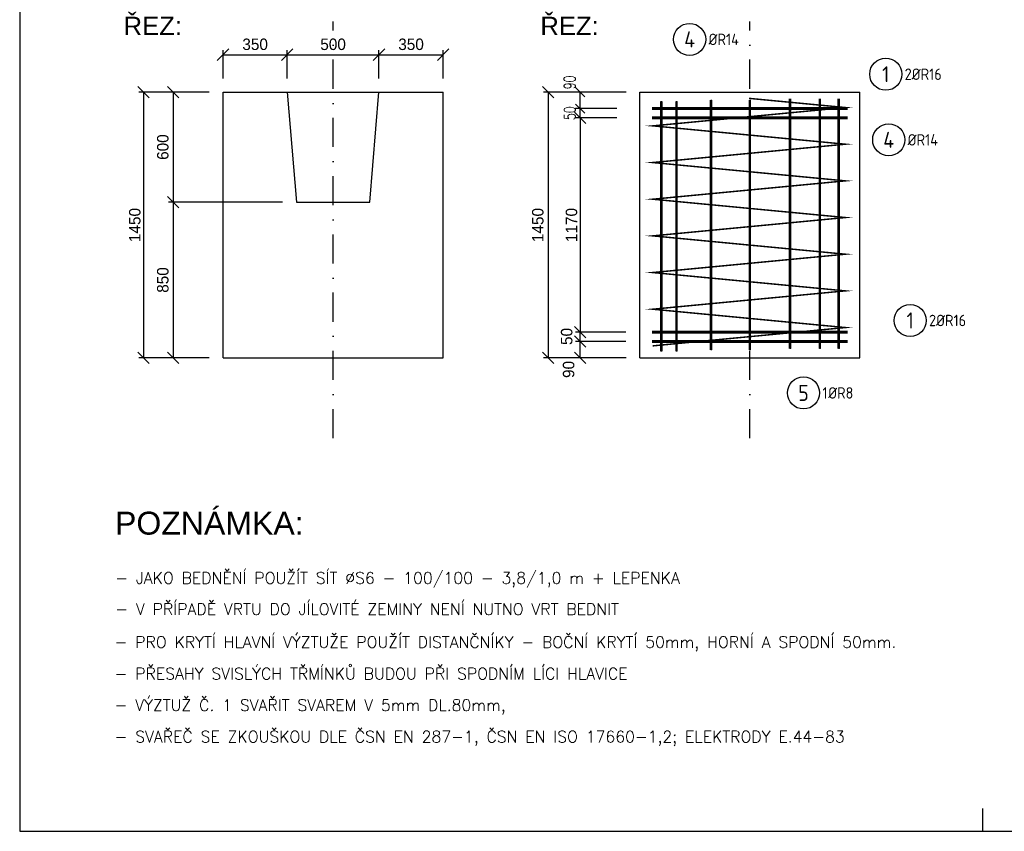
# Model space of a CAD drawing. Header units: millimetres. Extents: x 3999 to 14734, y -12994 to 4664.
# Tile 1 of 6: x 3999 to 9367, y -12994 to -8568. Entities that reach past the tile are written whole.
import ezdxf
from ezdxf.enums import TextEntityAlignment as Align

# ---------------------------------------------------------------- set-up
doc = ezdxf.new("R2010")
doc.units = ezdxf.units.MM
doc.header["$LTSCALE"] = 25
doc.linetypes.add('CERCHOVANA2', pattern=[12.7, 6.35, -3.175, 0, -3.175])
for name, color, linetype in [('CBMA0_12', 4, 'Continuous'), ('HLAVICE', 2, 'Continuous'), ('KOTY', 4, 'Continuous'), ('KOTY25', 7, 'Continuous'), ('MODUL', 1, 'CERCHOVANA2'), ('PILOTA', 4, 'Continuous'), ('TEXT05', 6, 'Continuous')]:
    doc.layers.add(name, color=color, linetype=linetype)
doc.styles.add('PAVLA', font='ARIAL.TTF')
doc.styles.add('RECOC_ISO9', font='ISO9.shx')
doc.styles.add('ROMANS', font='ROMANS.shx', dxfattribs={"width": 0.75})
doc.styles.add('SIMPLEX', font='simplex.shx', dxfattribs={"width": 0.7})
doc.dimstyles.new('CKB', dxfattribs={"dimtxt": 400, "dimasz": 400, "dimexe": 200, "dimexo": 2554.988846, "dimgap": 200, "dimtad": 1, "dimdec": 3, "dimrnd": 1, "dimzin": 0, "dimdsep": 46, "dimtxsty": 'SIMPLEX', "dimblk1": 'OBLIQUE', "dimblk2": 'OBLIQUE', "dimsah": 1, "dimcen": 90, "dimdle": 200, "dimclrd": 141, "dimclre": 141, "dimclrt": 141, "dimadec": 0, "dimazin": 0, "dimtfac": 1, "dimtdec": 3, "dimtix": 1, "dimtmove": 2, "dimatfit": 3, "dimldrblk": 'OBLIQUE', "dimfxl": 0, "dimtolj": 1, "dimtzin": 0, "dimarcsym": 0})
doc.dimstyles.new('ISO-25', dxfattribs={"dimtxt": 2.5, "dimasz": 2.5, "dimexe": 1.25, "dimexo": 0.625, "dimtad": 1, "dimtxsty": 'Standard', "dimcen": 2.5, "dimadec": 0, "dimazin": 0, "dimtfac": 1, "dimtmove": 0, "dimatfit": 3, "dimfxl": 0, "dimarcsym": 0})

# ---------------------------------------------------------------- blocks, each defined once
blk = doc.blocks.new('_Oblique')
at = {"color": 0, "linetype": 'ByBlock', "lineweight": -2}
blk.add_line((-0.5, -0.5), (0.5, 0.5), dxfattribs=at)
blk = doc.blocks.new('*D69')
at = {"layer": 'DEFPOINTS', "color": 0}
for p in [(5107.3, -8962.5), (4673.3, -10412.5), (5107.3, -10412.5)]:
    blk.add_point(p, dxfattribs=at)
at = {"layer": 'KOTY', "lineweight": -2}
for p, q in [((4982.3, -8962.5), (4648.3, -8962.5)), ((4673.3, -8962.5), (4673.3, -10412.5)), ((4982.3, -10412.5), (4648.3, -10412.5))]:
    blk.add_line(p, q, dxfattribs=at)
at = {"layer": 'KOTY', "lineweight": -2, "xscale": 62.5, "yscale": 62.5, "zscale": 62.5}
for p, rotation in [((4673.3, -8962.5), 90), ((4673.3, -10412.5), 270)]:
    blk.add_blockref('_Oblique', p, dxfattribs=dict(at, rotation=rotation))
at = {"layer": 'KOTY', "insert": (4626.4, -9687.5), "char_height": 62.5, "attachment_point": 5, "rotation": 90}
blk.add_mtext('1450', dxfattribs=at)
blk = doc.blocks.new('*D82')
at = {"layer": 'DEFPOINTS', "color": 0}
for p in [(5107.3, -8962.5), (4835.4, -9562.5), (5507.3, -9562.5)]:
    blk.add_point(p, dxfattribs=at)
at = {"layer": 'KOTY', "color": 0, "lineweight": -2}
for p, q in [((5032.3, -8962.5), (4810.4, -8962.5)), ((4835.4, -8962.5), (4835.4, -9562.5)), ((5432.3, -9562.5), (4810.4, -9562.5))]:
    blk.add_line(p, q, dxfattribs=at)
at = {"layer": 'KOTY', "color": 0, "lineweight": -2, "xscale": 62.5, "yscale": 62.5, "zscale": 62.5}
for p, rotation in [((4835.4, -8962.5), 90), ((4835.4, -9562.5), 270)]:
    blk.add_blockref('_Oblique', p, dxfattribs=dict(at, rotation=rotation))
at = {"layer": 'KOTY', "color": 0, "insert": (4779.2, -9262.5), "char_height": 62.5, "attachment_point": 5, "rotation": 90}
blk.add_mtext('600', dxfattribs=at)
blk = doc.blocks.new('*D81')
at = {"layer": 'DEFPOINTS', "color": 0}
for p in [(5507.3, -9562.5), (4835.4, -10412.5), (5107.3, -10412.5)]:
    blk.add_point(p, dxfattribs=at)
at = {"layer": 'KOTY', "color": 0, "lineweight": -2}
for p, q in [((5432.3, -9562.5), (4810.4, -9562.5)), ((4835.4, -9562.5), (4835.4, -10412.5)), ((5032.3, -10412.5), (4810.4, -10412.5))]:
    blk.add_line(p, q, dxfattribs=at)
at = {"layer": 'KOTY', "color": 0, "lineweight": -2, "xscale": 62.5, "yscale": 62.5, "zscale": 62.5}
for p, rotation in [((4835.4, -9562.5), 90), ((4835.4, -10412.5), 270)]:
    blk.add_blockref('_Oblique', p, dxfattribs=dict(at, rotation=rotation))
at = {"layer": 'KOTY', "color": 0, "insert": (4779.2, -9987.5), "char_height": 62.5, "attachment_point": 5, "rotation": 90}
blk.add_mtext('850', dxfattribs=at)
blk = doc.blocks.new('*D80')
at = {"layer": 'DEFPOINTS', "color": 0}
for p in [(5457.3, -8758.5), (5107.3, -8962.5), (5457.3, -8962.5)]:
    blk.add_point(p, dxfattribs=at)
at = {"layer": 'KOTY', "color": 0, "lineweight": -2}
for p, q in [((5107.3, -8887.5), (5107.3, -8733.5)), ((5457.3, -8887.5), (5457.3, -8733.5)), ((5107.3, -8758.5), (5457.3, -8758.5))]:
    blk.add_line(p, q, dxfattribs=at)
at = {"layer": 'KOTY', "color": 0, "lineweight": -2, "xscale": 62.5, "yscale": 62.5, "zscale": 62.5, "rotation": 180}
blk.add_blockref('_Oblique', (5107.3, -8758.5), dxfattribs=at)
at = {"layer": 'KOTY', "color": 0, "lineweight": -2, "xscale": 62.5, "yscale": 62.5, "zscale": 62.5}
blk.add_blockref('_Oblique', (5457.3, -8758.5), dxfattribs=at)
at = {"layer": 'KOTY', "color": 0, "insert": (5282.3, -8702.2), "char_height": 62.5, "attachment_point": 5}
blk.add_mtext('350', dxfattribs=at)
blk = doc.blocks.new('*D79')
at = {"layer": 'DEFPOINTS', "color": 0}
for p in [(5957.3, -8758.5), (5457.3, -8962.5), (5957.3, -8962.5)]:
    blk.add_point(p, dxfattribs=at)
at = {"layer": 'KOTY', "color": 0, "lineweight": -2}
for p, q in [((5457.3, -8887.5), (5457.3, -8733.5)), ((5957.3, -8887.5), (5957.3, -8733.5)), ((5457.3, -8758.5), (5957.3, -8758.5))]:
    blk.add_line(p, q, dxfattribs=at)
at = {"layer": 'KOTY', "color": 0, "lineweight": -2, "xscale": 62.5, "yscale": 62.5, "zscale": 62.5, "rotation": 180}
blk.add_blockref('_Oblique', (5457.3, -8758.5), dxfattribs=at)
at = {"layer": 'KOTY', "color": 0, "lineweight": -2, "xscale": 62.5, "yscale": 62.5, "zscale": 62.5}
blk.add_blockref('_Oblique', (5957.3, -8758.5), dxfattribs=at)
at = {"layer": 'KOTY', "color": 0, "insert": (5707.3, -8702.2), "char_height": 62.5, "attachment_point": 5}
blk.add_mtext('500', dxfattribs=at)
blk = doc.blocks.new('*D78')
at = {"layer": 'DEFPOINTS', "color": 0}
for p in [(6307.3, -8758.5), (5957.3, -8962.5), (6307.3, -8962.5)]:
    blk.add_point(p, dxfattribs=at)
at = {"layer": 'KOTY', "color": 0, "lineweight": -2}
for p, q in [((5957.3, -8887.5), (5957.3, -8733.5)), ((6307.3, -8887.5), (6307.3, -8733.5)), ((5957.3, -8758.5), (6307.3, -8758.5))]:
    blk.add_line(p, q, dxfattribs=at)
at = {"layer": 'KOTY', "color": 0, "lineweight": -2, "xscale": 62.5, "yscale": 62.5, "zscale": 62.5, "rotation": 180}
blk.add_blockref('_Oblique', (5957.3, -8758.5), dxfattribs=at)
at = {"layer": 'KOTY', "color": 0, "lineweight": -2, "xscale": 62.5, "yscale": 62.5, "zscale": 62.5}
blk.add_blockref('_Oblique', (6307.3, -8758.5), dxfattribs=at)
at = {"layer": 'KOTY', "color": 0, "insert": (6132.3, -8702.2), "char_height": 62.5, "attachment_point": 5}
blk.add_mtext('350', dxfattribs=at)
blk = doc.blocks.new('*U6', base_point=(15165.8, 4002.6))
at = {"color": 7}
blk.add_lwpolyline([(15841.9, 4131.6, 0, 0, 0), (15736, 4036.1, 25, 0, 0), (15698.8, 4002.6, 0, 0, 0)], format="xyseb", close=True, dxfattribs=at)
at = {"color": 200, "const_width": 16}
blk.add_lwpolyline([(14632.8, 4002.6), (15698.8, 4002.6)], dxfattribs=at)
at = {"color": 200}
blk.add_lwpolyline([(14632.8, 4002.6), (15698.8, 4002.6)], dxfattribs=at)
blk = doc.blocks.new('*U7', base_point=(15165.8, 3952.6))
at = {"color": 7}
blk.add_lwpolyline([(15849.3, 4124.3, 0, 0, 0), (15731.8, 3990.2, 25, 0, 0), (15698.8, 3952.6, 0, 0, 0)], format="xyseb", close=True, dxfattribs=at)
at = {"color": 200, "const_width": 16}
blk.add_lwpolyline([(14632.8, 3952.6), (15698.8, 3952.6)], dxfattribs=at)
at = {"color": 200}
blk.add_lwpolyline([(14632.8, 3952.6), (15698.8, 3952.6)], dxfattribs=at)
blk = doc.blocks.new('*U8', base_point=(15165.8, 4002.6))
at = {"color": 240}
blk.add_circle((15906.9, 4190.1), 87.5, dxfattribs=at)
for name, p in [('*U6', (15165.8, 4002.6)), ('*U7', (15165.8, 3952.6))]:
    blk.add_blockref(name, p)
at = {"color": 3, "style": 'RECOC_ISO9'}
blk.add_text('1', height=87.5, dxfattribs=at).set_placement((15906.9, 4190.1), align=Align.MIDDLE_CENTER)
at = {"style": 'RECOC_ISO9'}
blk.add_text('2%%cR16', height=62.5, dxfattribs=at).set_placement((16010.1, 4190.1), align=Align.MIDDLE_LEFT)
blk = doc.blocks.new('*D65')
at = {"layer": 'CBMA0_12', "color": 4, "lineweight": -2}
for p, q in [((7254.2, -8962.5), (7029.1, -8962.5)), ((7054.1, -9052.5), (7054.1, -8962.5)), ((7254.2, -9052.5), (7029.1, -9052.5))]:
    blk.add_line(p, q, dxfattribs=at)
at = {"layer": 'DEFPOINTS', "color": 0}
for p in [(7054.1, -8962.5), (7379.2, -8962.5), (7379.2, -9052.5)]:
    blk.add_point(p, dxfattribs=at)
at = {"layer": 'CBMA0_12', "color": 4, "lineweight": -2, "xscale": 50, "yscale": 50, "zscale": 50}
for p, rotation in [((7054.1, -8962.5), 90), ((7054.1, -9052.5), 270)]:
    blk.add_blockref('_Oblique', p, dxfattribs=dict(at, rotation=rotation))
at = {"layer": 'CBMA0_12', "color": 4, "insert": (6997.2, -8909.9), "char_height": 62.5, "attachment_point": 5, "rotation": 90, "style": 'SIMPLEX'}
blk.add_mtext('\\A1;90', dxfattribs=at)
blk = doc.blocks.new('*D64')
at = {"layer": 'CBMA0_12', "color": 4, "lineweight": -2}
for p, q in [((7054.1, -9052.5), (7054.1, -9002.5)), ((7254.2, -9052.5), (7029.1, -9052.5)), ((7054.1, -9102.5), (7054.1, -9052.5)), ((7254.2, -9102.5), (7029.1, -9102.5)), ((7054.1, -9102.5), (7054.1, -9152.5))]:
    blk.add_line(p, q, dxfattribs=at)
at = {"layer": 'DEFPOINTS', "color": 0}
for p in [(7054.1, -9052.5), (7379.2, -9052.5), (7379.2, -9102.5)]:
    blk.add_point(p, dxfattribs=at)
at = {"layer": 'CBMA0_12', "color": 4, "lineweight": -2, "xscale": 50, "yscale": 50, "zscale": 50}
for p, rotation in [((7054.1, -9052.5), 270), ((7054.1, -9102.5), 90)]:
    blk.add_blockref('_Oblique', p, dxfattribs=dict(at, rotation=rotation))
at = {"layer": 'CBMA0_12', "color": 4, "insert": (6997.8, -9077.5), "char_height": 62.5, "attachment_point": 5, "rotation": 90, "style": 'SIMPLEX'}
blk.add_mtext('\\A1;50', dxfattribs=at)
blk = doc.blocks.new('*U9', base_point=(15165.8, 2832.6))
at = {"color": 7}
blk.add_lwpolyline([(15953.8, 2880.8, 0, 0, 0), (15747.9, 2841.9, 25, 0, 0), (15698.8, 2832.6, 0, 0, 0)], format="xyseb", close=True, dxfattribs=at)
at = {"color": 200, "const_width": 16}
blk.add_lwpolyline([(14632.8, 2832.6), (15698.8, 2832.6)], dxfattribs=at)
at = {"color": 200}
blk.add_lwpolyline([(14632.8, 2832.6), (15698.8, 2832.6)], dxfattribs=at)
blk = doc.blocks.new('*U10', base_point=(15165.8, 2782.6))
at = {"color": 7}
blk.add_lwpolyline([(15956.8, 2869.2, 0, 0, 0), (15746.2, 2798.5, 25, 0, 0), (15698.8, 2782.6, 0, 0, 0)], format="xyseb", close=True, dxfattribs=at)
at = {"color": 200, "const_width": 16}
blk.add_lwpolyline([(14632.8, 2782.6), (15698.8, 2782.6)], dxfattribs=at)
at = {"color": 200}
blk.add_lwpolyline([(14632.8, 2782.6), (15698.8, 2782.6)], dxfattribs=at)
blk = doc.blocks.new('*U11', base_point=(15165.8, 2832.6))
at = {"color": 240}
blk.add_circle((16039.8, 2897), 87.5, dxfattribs=at)
for name, p in [('*U9', (15165.8, 2832.6)), ('*U10', (15165.8, 2782.6))]:
    blk.add_blockref(name, p)
at = {"color": 3, "style": 'RECOC_ISO9'}
blk.add_text('1', height=87.5, dxfattribs=at).set_placement((16039.8, 2897), align=Align.MIDDLE_CENTER)
at = {"style": 'RECOC_ISO9'}
blk.add_text('2%%cR16', height=62.5, dxfattribs=at).set_placement((16142.9, 2897), align=Align.MIDDLE_LEFT)
blk = doc.blocks.new('*D62')
at = {"layer": 'DEFPOINTS', "color": 0}
for p in [(7054.1, -10272.5), (7378.6, -10272.5), (7378.6, -10322.5)]:
    blk.add_point(p, dxfattribs=at)
at = {"layer": 'KOTY', "color": 0, "lineweight": -2}
for p, q in [((7303.6, -10272.5), (7029.1, -10272.5)), ((7054.1, -10322.5), (7054.1, -10272.5)), ((7303.6, -10322.5), (7029.1, -10322.5))]:
    blk.add_line(p, q, dxfattribs=at)
at = {"layer": 'KOTY', "color": 0, "lineweight": -2, "xscale": 62.5, "yscale": 62.5, "zscale": 62.5}
for p, rotation in [((7054.1, -10272.5), 90), ((7054.1, -10322.5), 270)]:
    blk.add_blockref('_Oblique', p, dxfattribs=dict(at, rotation=rotation))
at = {"layer": 'KOTY', "color": 0, "insert": (6981, -10295.4), "char_height": 62.5, "attachment_point": 5, "rotation": 90}
blk.add_mtext('50', dxfattribs=at)
blk = doc.blocks.new('*D61')
at = {"layer": 'DEFPOINTS', "color": 0}
for p in [(7054.1, -10322.5), (7378.6, -10322.5), (7378.6, -10412.5)]:
    blk.add_point(p, dxfattribs=at)
at = {"layer": 'KOTY', "color": 0, "lineweight": -2}
for p, q in [((7303.6, -10322.5), (7029.1, -10322.5)), ((7054.1, -10412.5), (7054.1, -10322.5)), ((7303.6, -10412.5), (7029.1, -10412.5))]:
    blk.add_line(p, q, dxfattribs=at)
at = {"layer": 'KOTY', "color": 0, "lineweight": -2, "xscale": 62.5, "yscale": 62.5, "zscale": 62.5}
for p, rotation in [((7054.1, -10322.5), 90), ((7054.1, -10412.5), 270)]:
    blk.add_blockref('_Oblique', p, dxfattribs=dict(at, rotation=rotation))
at = {"layer": 'KOTY', "color": 0, "insert": (6991.6, -10475.3), "char_height": 62.5, "attachment_point": 5, "rotation": 90}
blk.add_mtext('90', dxfattribs=at)
blk = doc.blocks.new('*D60')
at = {"layer": 'DEFPOINTS', "color": 0}
for p in [(7379.2, -8962.5), (6879.8, -10412.5), (7379.2, -10412.5)]:
    blk.add_point(p, dxfattribs=at)
at = {"layer": 'KOTY', "color": 0, "lineweight": -2}
for p, q in [((7304.2, -8962.5), (6854.8, -8962.5)), ((6879.8, -8962.5), (6879.8, -10412.5)), ((7304.2, -10412.5), (6854.8, -10412.5))]:
    blk.add_line(p, q, dxfattribs=at)
at = {"layer": 'KOTY', "color": 0, "lineweight": -2, "xscale": 62.5, "yscale": 62.5, "zscale": 62.5}
for p, rotation in [((6879.8, -8962.5), 90), ((6879.8, -10412.5), 270)]:
    blk.add_blockref('_Oblique', p, dxfattribs=dict(at, rotation=rotation))
at = {"layer": 'KOTY', "color": 0, "insert": (6823.5, -9687.5), "char_height": 62.5, "attachment_point": 5, "rotation": 90}
blk.add_mtext('1450', dxfattribs=at)
blk = doc.blocks.new('*D59')
at = {"layer": 'DEFPOINTS', "color": 0}
for p in [(7379.2, -9102.5), (7054.1, -10272.5), (7378.6, -10272.5)]:
    blk.add_point(p, dxfattribs=at)
at = {"layer": 'KOTY', "lineweight": -2}
for p, q in [((7254.2, -9102.5), (7029.1, -9102.5)), ((7054.1, -9102.5), (7054.1, -10272.5)), ((7253.6, -10272.5), (7029.1, -10272.5))]:
    blk.add_line(p, q, dxfattribs=at)
at = {"layer": 'KOTY', "lineweight": -2, "xscale": 62.5, "yscale": 62.5, "zscale": 62.5}
for p, rotation in [((7054.1, -9102.5), 90), ((7054.1, -10272.5), 270)]:
    blk.add_blockref('_Oblique', p, dxfattribs=dict(at, rotation=rotation))
at = {"layer": 'KOTY', "insert": (7007.2, -9687.5), "char_height": 62.5, "attachment_point": 5, "rotation": 90}
blk.add_mtext('1170', dxfattribs=at)
blk = doc.blocks.new('*U85', base_point=(7496.7, -9019.5))
at = {"color": 7}
blk.add_lwpolyline([(7614.7, -8754.6, 0, 0, 0), (7517.5, -8967.1, 25, 0, 0), (7496.7, -9012.5, 0, 0, 0)], format="xyseb", dxfattribs=at)
at = {"color": 200, "const_width": 14}
blk.add_lwpolyline([(7496.7, -9012.5), (7496.7, -10376.5)], dxfattribs=at)
at = {"color": 200}
blk.add_lwpolyline([(7496.7, -9012.5), (7496.7, -10376.5)], dxfattribs=at)
blk = doc.blocks.new('*U86', base_point=(7579.4, -9019.5))
at = {"color": 7}
blk.add_lwpolyline([(7632.9, -8760.6, 0, 0, 0), (7589.8, -8963.6, 25, 0, 0), (7579.4, -9012.5, 0, 0, 0)], format="xyseb", dxfattribs=at)
at = {"color": 200, "const_width": 14}
blk.add_lwpolyline([(7579.4, -9012.5), (7579.4, -10376.5)], dxfattribs=at)
at = {"color": 200}
blk.add_lwpolyline([(7579.4, -9012.5), (7579.4, -10376.5)], dxfattribs=at)
blk = doc.blocks.new('*U87', base_point=(7768, -9012.5))
at = {"color": 7}
blk.add_lwpolyline([(7680.2, -8757.5, 0, 0, 0), (7751.4, -8958.4, 25, 0, 0), (7768, -9005.5, 0, 0, 0)], format="xyseb", dxfattribs=at)
at = {"color": 200, "const_width": 14}
blk.add_lwpolyline([(7768, -9005.5), (7768, -10369.5)], dxfattribs=at)
at = {"color": 200}
blk.add_lwpolyline([(7768, -9005.5), (7768, -10369.5)], dxfattribs=at)
blk = doc.blocks.new('*U88', base_point=(7979.2, -9012.5))
at = {"color": 7}
blk.add_lwpolyline([(7712.7, -8737.1, 0, 0, 0), (7944, -8970, 25, 0, 0), (7979.2, -9005.5, 0, 0, 0)], format="xyseb", dxfattribs=at)
at = {"color": 200, "const_width": 14}
blk.add_lwpolyline([(7979.2, -9005.5), (7979.2, -10369.5)], dxfattribs=at)
at = {"color": 200}
blk.add_lwpolyline([(7979.2, -9005.5), (7979.2, -10369.5)], dxfattribs=at)
blk = doc.blocks.new('*U89', base_point=(7496.7, -9019.5))
at = {"color": 7}
blk.add_circle((7651, -8675), 87.5, dxfattribs=at)
for name, p in [('*U85', (7496.7, -9019.5)), ('*U86', (7579.4, -9019.5)), ('*U87', (7768, -9012.5)), ('*U88', (7979.2, -9012.5))]:
    blk.add_blockref(name, p)
at = {"color": 3, "style": 'RECOC_ISO9'}
blk.add_text('4', height=87.5, dxfattribs=at).set_placement((7651, -8675), align=Align.MIDDLE_CENTER)
at = {"style": 'RECOC_ISO9'}
blk.add_text('%%cR14', height=62.5, dxfattribs=at).set_placement((7754.2, -8675), align=Align.MIDDLE_LEFT)
blk = doc.blocks.new('*U90', base_point=(8198.3, -9005.5))
at = {"color": 200, "const_width": 14}
blk.add_lwpolyline([(8198.3, -8998.5), (8198.3, -10362.5)], dxfattribs=at)
at = {"color": 200}
blk.add_lwpolyline([(8198.3, -8998.5), (8198.3, -10362.5)], dxfattribs=at)
at = {"color": 7}
blk.add_lwpolyline([(8655.1, -9255.3, 0, 0, 0), (8244.8, -9418.1, 25, 0, 0), (8198.3, -9436.5, 0, 0, 0)], format="xyseb", dxfattribs=at)
blk = doc.blocks.new('*U91', base_point=(8360.8, -9005.5))
at = {"color": 200, "const_width": 14}
blk.add_lwpolyline([(8360.8, -8998.5), (8360.8, -10362.5)], dxfattribs=at)
at = {"color": 200}
blk.add_lwpolyline([(8360.8, -8998.5), (8360.8, -10362.5)], dxfattribs=at)
at = {"color": 7}
blk.add_lwpolyline([(8660.3, -9266.2, 0, 0, 0), (8404.2, -9411.8, 25, 0, 0), (8360.8, -9436.5, 0, 0, 0)], format="xyseb", dxfattribs=at)
blk = doc.blocks.new('*U92', base_point=(8463.6, -9005.5))
at = {"color": 200, "const_width": 14}
blk.add_lwpolyline([(8463.6, -8998.5), (8463.6, -10362.5)], dxfattribs=at)
at = {"color": 200}
blk.add_lwpolyline([(8463.6, -8998.5), (8463.6, -10362.5)], dxfattribs=at)
at = {"color": 7}
blk.add_lwpolyline([(8667.5, -9276.9, 0, 0, 0), (8502.9, -9405.7, 25, 0, 0), (8463.6, -9436.5, 0, 0, 0)], format="xyseb", dxfattribs=at)
blk = doc.blocks.new('*U93', base_point=(8198.3, -9005.5))
at = {"color": 7}
blk.add_circle((8736.4, -9223), 87.5, dxfattribs=at)
for name, p in [('*U90', (8198.3, -9005.5)), ('*U91', (8360.8, -9005.5)), ('*U92', (8463.6, -9005.5))]:
    blk.add_blockref(name, p)
at = {"color": 3, "style": 'RECOC_ISO9'}
blk.add_text('4', height=87.5, dxfattribs=at).set_placement((8736.4, -9223), align=Align.MIDDLE_CENTER)
at = {"style": 'RECOC_ISO9'}
blk.add_text('%%cR14', height=62.5, dxfattribs=at).set_placement((8839.5, -9223), align=Align.MIDDLE_LEFT)
blk = doc.blocks.new('*U104', base_point=(7450, -10346.7))
at = {"color": 200, "const_width": 8}
blk.add_lwpolyline([(7450, -10346.7), (8500, -10246.7), (7450, -10146.7), (8500, -10046.7), (7450, -9946.7), (8500, -9846.7), (7450, -9746.7), (8500, -9646.7), (7450, -9546.7), (8500, -9446.7), (7450, -9346.7), (8500, -9246.7), (7450, -9146.7), (8500, -9046.7), (7975, -8996.7)], dxfattribs=at)
at = {"color": 200}
blk.add_lwpolyline([(7450, -10346.7), (8500, -10246.7), (7450, -10146.7), (8500, -10046.7), (7450, -9946.7), (8500, -9846.7), (7450, -9746.7), (8500, -9646.7), (7450, -9546.7), (8500, -9446.7), (7450, -9346.7), (8500, -9246.7), (7450, -9146.7), (8500, -9046.7), (7975, -8996.7)], dxfattribs=at)
at = {"color": 7}
blk.add_lwpolyline([(8243, -10520.8, 0, 0, 0), (8151.3, -10259.1, 25, 0, 0), (8134.8, -10211.9, 0, 0, 0)], format="xyseb", dxfattribs=at)
at = {"color": 240}
blk.add_circle((8272, -10603.4), 87.5, dxfattribs=at)
at = {"color": 3, "style": 'RECOC_ISO9'}
blk.add_text('5', height=87.5, dxfattribs=at).set_placement((8272, -10603.4), align=Align.MIDDLE_CENTER)
at = {"style": 'RECOC_ISO9'}
for s, p in [('1', (8375.1, -10603.4)), ('%%cR8', (8406.3, -10603.4))]:
    blk.add_text(s, height=62.5, dxfattribs=at).set_placement(p, align=Align.MIDDLE_LEFT)

msp = doc.modelspace()

# ---------------------------------------------------------------- linework, layer by layer
msp.add_line((9248.728, -12994.465), (9248.728, -12869.777))
at = {"layer": 'HLAVICE'}
for p, q in [((5107.293, -10412.528), (5107.293, -8962.528)), ((5107.293, -8962.528), (6307.293, -8962.528)), ((5457.293, -8962.528), (5507.293, -9562.528)), ((5907.293, -9562.528), (5957.293, -8962.528)), ((6307.293, -10412.528), (6307.293, -8962.528)), ((7379.157, -8962.528), (8579.157, -8962.528)), ((7379.157, -10412.528), (7379.157, -8962.528)), ((8579.157, -10412.528), (8579.157, -8962.528)), ((5507.293, -9562.528), (5907.293, -9562.528)), ((5107.293, -10412.528), (6307.293, -10412.528)), ((7379.157, -10412.528), (8579.157, -10412.528))]:
    msp.add_line(p, q, dxfattribs=at)
at = {"layer": 'KOTY25', "linetype": 'Continuous'}
msp.add_lwpolyline([(3998.728, -12994.465), (14498.728, -12994.465), (14498.728, -5569.465), (3998.728, -5569.465)], close=True, dxfattribs=at)
at = {"layer": 'MODUL'}
for p, q in [((5707.293, -10849.95), (5707.293, -8577.57)), ((7979.157, -10849.95), (7979.157, -8577.57))]:
    msp.add_line(p, q, dxfattribs=at)

# ---------------------------------------------------------------- block references
at = {"layer": 'KOTY25'}
for name, p in [('*U89', (7496.744, -9019.528)), ('*U8', (7979.157, -9052.528)), ('*U104', (7449.97, -10346.721)), ('*U93', (8198.317, -9005.528)), ('*U11', (7979.157, -10272.528))]:
    msp.add_blockref(name, p, dxfattribs=at)

# ---------------------------------------------------------------- texts
at = {"layer": 'PILOTA', "style": 'ROMANS'}
for s, p in [('- JAKO BEDNĚNÍ POUŽÍT SÍT %%CS6 - 100/100 - 3,8/1,0 m + LEPENKA ', (4520.067, -11643.773)), ('- V PŘÍPADĚ VRTU DO JÍLOVITÉ ZEMINY NENÍ NUTNO VRT BEDNIT', (4520.067, -11814.108)), ('- PRO KRYTÍ HLAVNÍ VÝZTUŽE POUŽÍT DISTANČNÍKY - BOČNÍ KRYTÍ 50mm, HORNÍ A SPODNÍ 50mm.', (4516.108, -11993.713)), ('- PŘESAHY SVISLÝCH TŘMÍNKŮ BUDOU PŘI SPODNÍM LÍCI HLAVICE ', (4516.108, -12165.68)), ('- VÝZTUŽ Č. 1 SVAŘIT SVAREM V 5mm DL.80mm,', (4516.108, -12337.648)), ('- SVAŘEČ SE ZKOUŠKOU DLE ČSN EN 287-1, ČSN EN ISO 17660-1,2; ELEKTRODY E.44-83', (4516.108, -12509.615))]:
    msp.add_text(s, height=62.5, dxfattribs=at).set_placement(p)
at = {"layer": 'TEXT05', "color": 2, "style": 'PAVLA'}
for p in [(4565.157, -8651.62), (6837.334, -8651.62)]:
    msp.add_text('ŘEZ:', height=100, dxfattribs=at).set_placement(p)
at = {"layer": 'TEXT05', "style": 'PAVLA'}
msp.add_text('POZNÁMKA:', height=125, dxfattribs=at).set_placement((4518.36, -11376.091))

# ---------------------------------------------------------------- dimensions: what is measured, and where the dimension line sits
at = {"layer": 'CBMA0_12'}
dim = msp.add_linear_dim(base=(7054.098, -8962.528), p1=(7379.157, -9052.528), p2=(7379.157, -8962.528), angle=90, dimstyle='CKB', override={"dimscale": 25, "dimtxt": 2.5, "dimasz": 2, "dimexe": 1, "dimexo": 5, "dimgap": 1, "dimdec": 0, "dimblk1": 'OBLIQUE', "dimblk2": 'OBLIQUE', "dimdle": 0, "dimclrd": 4, "dimclre": 4, "dimclrt": 4}, dxfattribs=at)
dim.commit()
dim.dimension.update_dxf_attribs({"geometry": '*D65', "text_midpoint": (6997.163, -8909.858), "dimtype": 160})
dim = msp.add_linear_dim(base=(7054.098, -9052.528), p1=(7379.157, -9102.528), p2=(7379.157, -9052.528), angle=90, dimstyle='CKB', override={"dimscale": 25, "dimtxt": 2.5, "dimasz": 2, "dimexe": 1, "dimexo": 5, "dimgap": 1, "dimdec": 0, "dimblk1": 'OBLIQUE', "dimblk2": 'OBLIQUE', "dimdle": 0, "dimclrd": 4, "dimclre": 4, "dimclrt": 4}, dxfattribs=at)
dim.commit()
dim.dimension.update_dxf_attribs({"geometry": '*D64', "text_midpoint": (6997.848, -9077.528)})
at = {"layer": 'KOTY'}
for base, p1, p2, picture, middle in [((5457.293, -8758.456), (5107.293, -8962.528), (5457.293, -8962.528), '*D80', (5282.293, -8702.206)), ((5957.293, -8758.456), (5457.293, -8962.528), (5957.293, -8962.528), '*D79', (5707.293, -8702.206)), ((6307.293, -8758.456), (5957.293, -8962.528), (6307.293, -8962.528), '*D78', (6132.293, -8702.206))]:
    dim = msp.add_linear_dim(base=base, p1=p1, p2=p2, dimstyle='ISO-25', override={"dimscale": 25, "dimexe": 1, "dimexo": 3, "dimgap": 1, "dimdec": 0, "dimblk1": 'Oblique', "dimblk2": 'Oblique', "dimsah": 1, "dimtmove": 2}, dxfattribs=at)
    dim.commit()
    dim.dimension.update_dxf_attribs({"geometry": picture, "text_midpoint": middle})
for base, p1, p2, override, picture, middle in [((4673.305, -10412.528), (5107.293, -8962.528), (5107.293, -10412.528), {"dimscale": 25, "dimexe": 1, "dimexo": 5, "dimblk1": 'OBLIQUE', "dimblk2": 'OBLIQUE', "dimsah": 1, "dimclrd": 256, "dimclre": 256, "dimclrt": 256, "dimtfac": 25, "dimtmove": 2}, '*D69', (4626.43, -9687.528)), ((4835.432, -9562.528), (5107.293, -8962.528), (5507.293, -9562.528), {"dimscale": 25, "dimexe": 1, "dimexo": 3, "dimgap": 1, "dimdec": 0, "dimblk1": 'Oblique', "dimblk2": 'Oblique', "dimsah": 1, "dimtmove": 2}, '*D82', (4779.182, -9262.528)), ((6879.771, -10412.528), (7379.157, -8962.528), (7379.157, -10412.528), {"dimscale": 25, "dimexe": 1, "dimexo": 3, "dimgap": 1, "dimdec": 0, "dimlunit": 2, "dimblk1": 'OBLIQUE', "dimblk2": 'OBLIQUE', "dimsah": 1, "dimtmove": 2}, '*D60', (6823.521, -9687.528)), ((7054.098, -10272.528), (7379.157, -9102.528), (7378.553, -10272.528), {"dimscale": 25, "dimexe": 1, "dimexo": 5, "dimblk1": 'OBLIQUE', "dimblk2": 'OBLIQUE', "dimsah": 1, "dimclrd": 256, "dimclre": 256, "dimclrt": 256, "dimtfac": 25, "dimtmove": 2}, '*D59', (7007.223, -9687.528)), ((4835.432, -10412.528), (5507.293, -9562.528), (5107.293, -10412.528), {"dimscale": 25, "dimexe": 1, "dimexo": 3, "dimgap": 1, "dimdec": 0, "dimblk1": 'Oblique', "dimblk2": 'Oblique', "dimsah": 1, "dimtmove": 2}, '*D81', (4779.182, -9987.528))]:
    dim = msp.add_linear_dim(base=base, p1=p1, p2=p2, angle=90, dimstyle='ISO-25', override=override, dxfattribs=at)
    dim.commit()
    dim.dimension.update_dxf_attribs({"geometry": picture, "text_midpoint": middle})
for base, p1, p2, picture, middle in [((7054.098, -10272.528), (7378.553, -10322.528), (7378.553, -10272.528), '*D62', (6981.036, -10295.423)), ((7054.098, -10322.528), (7378.553, -10412.528), (7378.553, -10322.528), '*D61', (6991.583, -10475.337))]:
    dim = msp.add_linear_dim(base=base, p1=p1, p2=p2, angle=90, dimstyle='ISO-25', override={"dimscale": 25, "dimexe": 1, "dimexo": 3, "dimgap": 1, "dimdec": 0, "dimlunit": 2, "dimblk1": 'OBLIQUE', "dimblk2": 'OBLIQUE', "dimsah": 1, "dimtmove": 2}, dxfattribs=at)
    dim.commit()
    dim.dimension.update_dxf_attribs({"geometry": picture, "text_midpoint": middle, "dimtype": 160})

doc.saveas('drawing.dxf')
